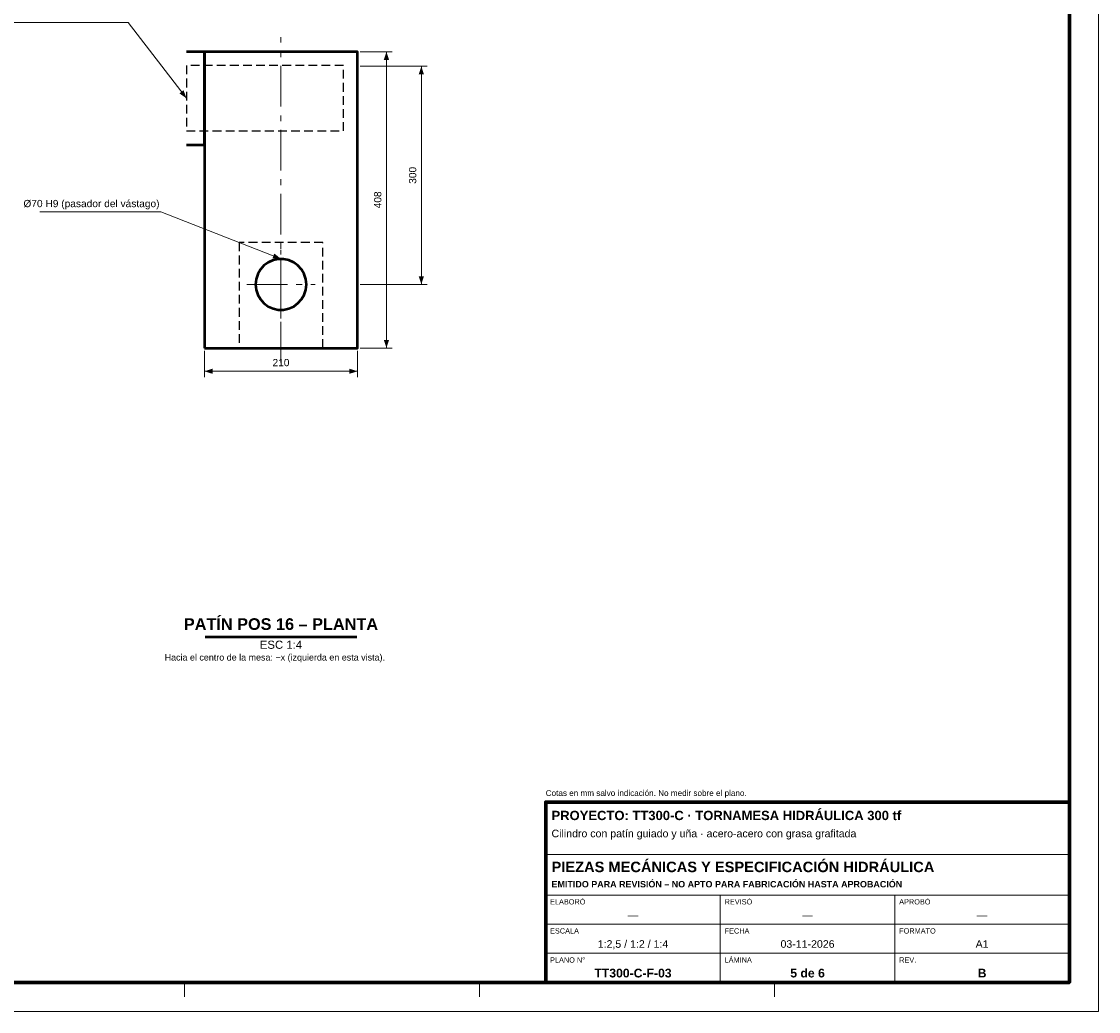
# Model space of a CAD drawing. Header units: millimetres. Extents: x 0 to 841, y 0 to 594.
# Tile 3 of 4: x 471 to 841, y 0 to 340. Entities that reach past the tile are written whole.
import ezdxf
from ezdxf.enums import TextEntityAlignment as Align

# ---------------------------------------------------------------- set-up
doc = ezdxf.new("R2010")
doc.units = ezdxf.units.MM
doc.linetypes.add('EJE', pattern=[22, 14, -3, 2, -3])
doc.linetypes.add('OCULTO', pattern=[4.5, 3, -1.5])
for name, color, linetype, lineweight in [('COTA', 7, 'CONTINUOUS', 18), ('EJE', 7, 'EJE', 18), ('FINA', 7, 'CONTINUOUS', 18), ('MARCO', 7, 'CONTINUOUS', 70), ('OCU', 7, 'OCULTO', 25), ('TXT', 7, 'CONTINUOUS', 25), ('VIS', 7, 'CONTINUOUS', 50)]:
    doc.layers.add(name, color=color, linetype=linetype, lineweight=lineweight)
doc.styles.add('STD', font='LiberationSans-Regular.ttf')
doc.styles.add('STDB', font='LiberationSans-Bold.ttf')

msp = doc.modelspace()

# ---------------------------------------------------------------- linework, layer by layer
at = {"layer": 'COTA'}
for p, q in [((507.5, 340), (445.6, 340)), ((527.5, 314), (507.5, 340)), ((587.25, 330), (598.25, 330)), ((596.25, 228.12), (596.25, 330)), ((587.25, 325), (610.25, 325)), ((608.25, 250), (608.25, 325)), ((518.75, 275), (477.15, 275)), ((560, 258.75), (518.75, 275)), ((587.25, 250), (610.25, 250)), ((533.75, 227.12), (533.75, 218.12)), ((586.25, 227.12), (586.25, 218.12)), ((587.25, 228.12), (598.25, 228.12)), ((533.75, 220.12), (586.25, 220.12))]:
    msp.add_line(p, q, dxfattribs=at)
for points in [[(596.25, 330), (595.35, 327.2), (597.15, 327.2)], [(608.25, 325), (607.35, 322.2), (609.15, 322.2)], [(527.5, 314), (526.51, 316.77), (525.08, 315.67)], [(560, 258.75), (557.72, 260.61), (557.06, 258.94)], [(608.25, 250), (609.15, 252.8), (607.35, 252.8)], [(596.25, 228.12), (597.15, 230.93), (595.35, 230.93)], [(533.75, 220.12), (536.55, 219.22), (536.55, 221.03)], [(586.25, 220.12), (583.45, 221.03), (583.45, 219.22)]]:
    msp.add_solid(points, dxfattribs=at)
at = {"layer": 'EJE'}
for p, q in [((560, 223.12), (560, 335)), ((560, 238.25), (560, 261.75)), ((548.25, 250), (571.75, 250))]:
    msp.add_line(p, q, dxfattribs=at)
at = {"layer": 'FINA'}
for p, q in [((651, 54), (831, 54)), ((651, 40), (831, 40)), ((711, 10), (711, 40)), ((771, 10), (771, 40)), ((651, 30), (831, 30)), ((651, 20), (831, 20)), ((526.88, 10), (526.88, 5)), ((628.25, 10), (628.25, 5)), ((729.62, 10), (729.62, 5))]:
    msp.add_line(p, q, dxfattribs=at)
msp.add_lwpolyline([(0, 0), (841, 0), (841, 594), (0, 594)], close=True, dxfattribs=at)
at = {"layer": 'MARCO'}
for points in [[(20, 10), (831, 10), (831, 584), (20, 584)], [(651, 10), (831, 10), (831, 72), (651, 72)]]:
    msp.add_lwpolyline(points, close=True, dxfattribs=at)
at = {"layer": 'OCU'}
for points in [[(527.5, 302.75), (581.46, 302.75), (581.46, 325.25), (527.5, 325.25)], [(545.62, 228.12), (574.38, 228.12), (574.38, 264.38), (545.62, 264.38)]]:
    msp.add_lwpolyline(points, close=True, dxfattribs=at)
at = {"layer": 'VIS'}
msp.add_line((533.96, 128.8), (586.04, 128.8), dxfattribs=at)
for points in [[(527.5, 298), (533.75, 298), (533.75, 330), (527.5, 330)], [(568.75, 250), (568.56, 251.82), (567.99, 253.56), (567.08, 255.14), (565.85, 256.5), (564.38, 257.58), (562.7, 258.32), (560.91, 258.7), (559.09, 258.7), (557.3, 258.32), (555.62, 257.58), (554.15, 256.5), (552.92, 255.14), (552.01, 253.56), (551.44, 251.82), (551.25, 250), (551.44, 248.18), (552.01, 246.44), (552.92, 244.86), (554.15, 243.5), (555.62, 242.42), (557.3, 241.68), (559.09, 241.3), (560.91, 241.3), (562.7, 241.68), (564.38, 242.42), (565.85, 243.5), (567.08, 244.86), (567.99, 246.44), (568.56, 248.18), (568.75, 250)]]:
    msp.add_lwpolyline(points, dxfattribs=at)
msp.add_lwpolyline([(533.75, 228.12), (586.25, 228.12), (586.25, 330), (533.75, 330)], close=True, dxfattribs=at)

# ---------------------------------------------------------------- texts
at = {"layer": 'TXT', "style": 'STD'}
for s, p in [('300', (607.25, 287.5)), ('408', (595.25, 279.06))]:
    msp.add_text(s, height=2.5, rotation=90, dxfattribs=at).set_placement(p, align=Align.BOTTOM_CENTER)
msp.add_text('Ø70 H9 (pasador del vástago)', height=2.5, dxfattribs=at).set_placement((518.25, 275.8), align=Align.BOTTOM_RIGHT)
at = {"layer": 'TXT'}
for s, height, style, p in [('210', 2.5, 'STD', (560, 221.12)), ('PATÍN POS 16 – PLANTA', 4, 'STDB', (560, 130))]:
    msp.add_text(s, height=height, dxfattribs=dict(at, style=style)).set_placement(p, align=Align.BOTTOM_CENTER)
at = {"layer": 'TXT', "style": 'STD'}
msp.add_text('ESC 1:4', height=2.8, dxfattribs=at).set_placement((560, 127.5), align=Align.TOP_CENTER)
at = {"layer": 'TXT'}
for s, height, style, p in [('Hacia el centro de la mesa: −x (izquierda en esta vista).', 2.2, 'STD', (520, 120)), ('Cotas en mm salvo indicación. No medir sobre el plano.', 2, 'STD', (651, 73.5)), ('EMITIDO PARA REVISIÓN – NO APTO PARA FABRICACIÓN HASTA APROBACIÓN', 2.2, 'STDB', (653, 42))]:
    msp.add_text(s, height=height, dxfattribs=dict(at, style=style)).set_placement(p, align=Align.BOTTOM_LEFT)
for s, height, style, p in [('PROYECTO: TT300-C · TORNAMESA HIDRÁULICA 300 tf', 3.2, 'STDB', (653, 69)), ('Cilindro con patín guiado y uña · acero-acero con grasa grafitada', 2.6, 'STD', (653, 62.5)), ('PIEZAS MECÁNICAS Y ESPECIFICACIÓN HIDRÁULICA', 3.6, 'STDB', (653, 51.5)), ('ELABORÓ', 1.8, 'STD', (652.5, 38.6)), ('REVISÓ', 1.8, 'STD', (712.5, 38.6)), ('APROBÓ', 1.8, 'STD', (772.5, 38.6)), ('ESCALA', 1.8, 'STD', (652.5, 28.6)), ('FECHA', 1.8, 'STD', (712.5, 28.6)), ('FORMATO', 1.8, 'STD', (772.5, 28.6)), ('PLANO N°', 1.8, 'STD', (652.5, 18.6)), ('LÁMINA', 1.8, 'STD', (712.5, 18.6)), ('REV.', 1.8, 'STD', (772.5, 18.6))]:
    msp.add_text(s, height=height, dxfattribs=dict(at, style=style)).set_placement(p, align=Align.TOP_LEFT)
for s, height, style, p in [('—', 2.6, 'STD', (681, 33.2)), ('—', 2.6, 'STD', (741, 33.2)), ('—', 2.6, 'STD', (801, 33.2)), ('1:2,5 / 1:2 / 1:4', 2.6, 'STD', (681, 23.2)), ('03-11-2026', 2.6, 'STD', (741, 23.2)), ('A1', 2.6, 'STD', (801, 23.2)), ('5 de 6', 3, 'STDB', (741, 13.2)), ('TT300-C-F-03', 3, 'STDB', (681, 13.2)), ('B', 3, 'STDB', (801, 13.2))]:
    msp.add_text(s, height=height, dxfattribs=dict(at, style=style)).set_placement(p, align=Align.MIDDLE_CENTER)

doc.saveas('drawing.dxf')
